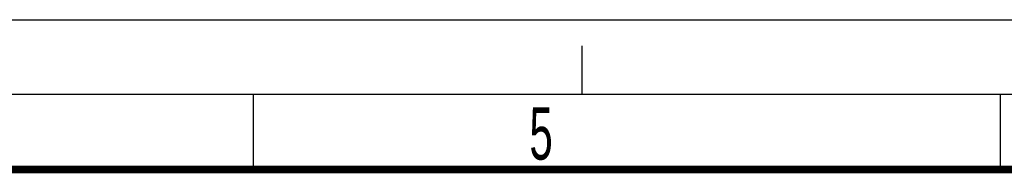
# Model space of a CAD drawing. Header units: millimetres. Extents: x 0 to 594, y 0 to 420.
# Tile 12 of 41: x 186 to 252, y 410 to 420. Entities that reach past the tile are written whole.
import ezdxf

# ---------------------------------------------------------------- set-up
doc = ezdxf.new("R2010")
doc.units = ezdxf.units.MM
doc.header["$LTSCALE"] = 32.67
doc.linetypes.add('DASHED', pattern=[0.2, 0.1, -0.1])
doc.layers.get('0').update_dxf_attribs({"linetype": 'CONTINUOUS'})
doc.styles.add('TEXTSTYLE_2', font='txt', dxfattribs={"width": 0.6})

msp = doc.modelspace()

# ---------------------------------------------------------------- linework, layer by layer
at = {"color": 7, "linetype": 'CONTINUOUS'}
for p, q in [((0, 420), (594, 420)), ((202, 410), (202, 415)), ((252, 410), (252, 415))]:
    msp.add_line(p, q, dxfattribs=at)
at = {"color": 7, "linetype": 'DASHED'}
msp.add_line((224, 415), (224, 420), dxfattribs=at)
at = {"color": 2, "linetype": 'CONTINUOUS'}
msp.add_line((589, 415), (15, 415), dxfattribs=at)
at = {"color": 7, "linetype": 'CONTINUOUS', "const_width": 0.5}
msp.add_lwpolyline([(20, 410), (584, 410)], dxfattribs=at)

# ---------------------------------------------------------------- texts
at = {"color": 5, "linetype": 'CONTINUOUS', "insert": (220.4698, 414.1608), "char_height": 3.5, "width": 2.1, "attachment_point": 1, "line_spacing_factor": 0.9, "style": 'TEXTSTYLE_2'}
msp.add_mtext('5', dxfattribs=at)

doc.saveas('drawing.dxf')
